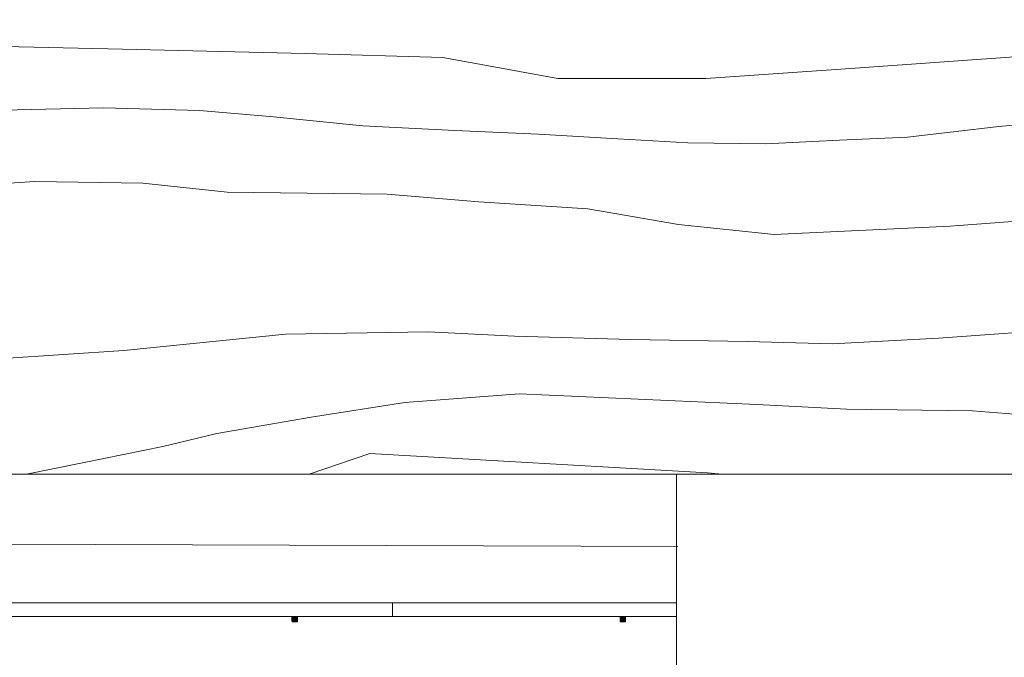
# Model space of a CAD drawing. Header units: metres. Extents: x -373759 to -373409, y 810976 to 811228.
# Tile 71 of 153: x -373613 to -373595, y 811125 to 811137. Entities that reach past the tile are written whole.
import ezdxf

# ---------------------------------------------------------------- set-up
doc = ezdxf.new("R2010")
doc.units = ezdxf.units.M
doc.header["$XCLIPFRAME"] = 2
for name, color, linetype, lineweight, true_color in [('A-DETL', 7, 'Continuous', 5, 0x00a600), ('BASE ALAMEDA JULIO MULLER 1_explodidoR01_dwg', 7, 'Continuous', 5, 0x767676), ('Curva_Intermediária', 7, 'Continuous', 9, 0x656565), ('Curva_Mestra', 7, 'Continuous', 40, 0xa55200)]:
    doc.layers.add(name, color=color, linetype=linetype, lineweight=lineweight, true_color=true_color)
for name, color, linetype, lineweight in [('A-FLOR', 7, 'Continuous', 5), ('I-WALL', 7, 'Continuous', 5), ('S-COLS', 7, 'Continuous', 5)]:
    doc.layers.add(name, color=color, linetype=linetype, lineweight=lineweight)
picture_1 = doc.add_image_def('image1.jpg', size_in_pixel=(999, 584))

# ---------------------------------------------------------------- blocks, each defined once
blk = doc.blocks.new('BASE ALAMEDA JULIO MULLER 1_explodidoR01_dwg-478056-PISTA INFERIOR PARTE 1')
at = {"layer": 'Curva_Intermediária', "color": 9, "lineweight": 5, "true_color": 0xc0c0c0, "flags": 128}
for points in [[(5988, 907606), (8621, 907054), (10965, 906670), (12893, 906214), (15517, 905710), (16853, 905302), (18637, 904838), (20309, 904310), (21581, 903830), (23108, 903230), (24701, 902686), (26157, 902206), (27525, 901726), (28741, 901310), (30101, 900902), (31421, 900598), (32628, 900310), (34292, 900046), (35197, 899878)], [(1272, 910375), (1905, 910216), (4660, 909934), (6821, 909406), (9893, 908638), (11581, 908254), (13533, 907606), (15893, 906814), (19260, 905774), (22453, 904790), (24853, 904030), (26773, 903086), (29373, 902350), (32052, 901790), (35165, 901142)], [(13618, 901294), (15621, 900926), (17780, 900470), (20709, 899950), (23229, 899278), (24725, 898774), (26757, 898134), (28789, 897518), (30277, 897054), (32172, 896622), (33589, 896326)], [(15455, 898776), (16525, 898694), (17988, 898582), (19005, 898542), (20741, 898358), (22461, 898150), (24525, 897734), (28645, 896358), (30204, 895830), (32405, 895174), (34412, 894430)], [(20422, 897368), (21596, 897430), (27437, 895406), (27686, 895308)]]:
    blk.add_lwpolyline(points, dxfattribs=at)
at = {"layer": 'Curva_Mestra', "color": 9, "lineweight": 5, "true_color": 0xc0c0c0, "flags": 128}
blk.add_lwpolyline([(34454, 898223), (32935, 898535), (29799, 899263), (28167, 899919), (26647, 900647), (24767, 901311), (23191, 901903), (20390, 902735), (18951, 903319), (17062, 903886), (15415, 904240), (13270, 904649), (11488, 904859), (8532, 905151), (3410, 905835)], dxfattribs=at)
blk = doc.blocks.new('_EST_ PILAR BALIZADOR - 150 x 150-V371-PISTA INFERIOR PARTE 1')
at = {"layer": 'S-COLS', "lineweight": 20, "true_color": 0x800000}
blk.add_hatch(color=16, dxfattribs=at).paths.add_polyline_path([(-50, -40), (-49, -45), (-40, -50), (45, -49), (50, -40), (49, 45), (40, 50), (-45, 49), (-50, 40)], flags=0)
at = {"layer": 'S-COLS', "color": 236, "lineweight": 20, "true_color": 0x800040}
for p, q in [((-50, 40), (-50, -40)), ((40, 50), (-40, 50)), ((50, -40), (50, 40)), ((-40, -50), (40, -50))]:
    blk.add_line(p, q, dxfattribs=at)
for centre, start, end in [((-40, 40), 90, 180), ((40, 40), 360, 90), ((-40, -40), 180, 270), ((40, -40), 270, 360)]:
    blk.add_arc(centre, 10, start, end, dxfattribs=at)
at = {"layer": 'S-COLS', "lineweight": 20}
for centre, start, end in [((-40, 40), 135, 180), ((40, 40), 45, 90), ((-40, -40), 225, 270), ((40, -40), 315, 0)]:
    blk.add_arc(centre, 10, start, end, dxfattribs=at)
blk = doc.blocks.new('_EST_ PILAR BALIZADOR - 150 x 150-V372-PISTA INFERIOR PARTE 1')
at = {"layer": 'S-COLS', "lineweight": 20, "true_color": 0x800000}
blk.add_hatch(color=16, dxfattribs=at).paths.add_polyline_path([(-50, -40), (-49, -45), (-40, -50), (45, -49), (50, -40), (49, 45), (40, 50), (-45, 49), (-50, 40), (-50, -15)], flags=0)
at = {"layer": 'S-COLS', "color": 236, "lineweight": 20, "true_color": 0x800040}
for p, q in [((-50, 40), (-50, -40)), ((40, 50), (-40, 50)), ((50, -40), (50, 40)), ((-40, -50), (40, -50))]:
    blk.add_line(p, q, dxfattribs=at)
for centre, start, end in [((-40, 40), 90, 180), ((40, 40), 360, 90), ((-40, -40), 180, 270), ((40, -40), 270, 360)]:
    blk.add_arc(centre, 10, start, end, dxfattribs=at)
at = {"layer": 'S-COLS', "lineweight": 20}
for centre, start, end in [((-40, 40), 135, 180), ((40, 40), 45, 90), ((-40, -40), 225, 270), ((40, -40), 315, 0)]:
    blk.add_arc(centre, 10, start, end, dxfattribs=at)

msp = doc.modelspace()

# ---------------------------------------------------------------- linework, layer by layer
at = {"layer": 'A-DETL', "color": 7}
msp.add_line((-373601.35, 811126.917), (-373622.401, 811126.984), dxfattribs=at)
at = {"layer": 'A-FLOR'}
for p, q in [((-373601.375, 811128.239), (-373648.898, 811128.239)), ((-373601.375, 811125.889), (-373601.375, 811128.239)), ((-373592.688, 811128.239), (-373601.375, 811128.239)), ((-373601.375, 811128.239), (-373601.375, 811122.651))]:
    msp.add_line(p, q, dxfattribs=at)
at = {"layer": 'I-WALL'}
for p, q in [((-373622.401, 811125.889), (-373601.375, 811125.889)), ((-373606.564, 811125.639), (-373606.564, 811125.889)), ((-373601.375, 811125.889), (-373601.375, 811125.639)), ((-373608.394, 811125.639), (-373614.914, 811125.639)), ((-373602.394, 811125.639), (-373608.314, 811125.639)), ((-373601.375, 811125.639), (-373602.314, 811125.639))]:
    msp.add_line(p, q, dxfattribs=at)

# ---------------------------------------------------------------- block references
at = {"layer": 'BASE ALAMEDA JULIO MULLER 1_explodidoR01_dwg', "color": 9, "true_color": 0xc0c0c0, "xscale": 0.0009999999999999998, "yscale": 0.0009999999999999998, "zscale": 0.0009999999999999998, "rotation": 15.8306522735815}
msp.add_blockref('BASE ALAMEDA JULIO MULLER 1_explodidoR01_dwg-478056-PISTA INFERIOR PARTE 1', (-373382.942, 810259.336), dxfattribs=at)
at = {"layer": 'S-COLS', "color": 236, "lineweight": 20, "true_color": 0x800040, "xscale": 0.0009999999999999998, "yscale": 0.0009999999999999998, "zscale": 0.0009999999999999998, "rotation": 89.99962764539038}
for name, p in [('_EST_ PILAR BALIZADOR - 150 x 150-V372-PISTA INFERIOR PARTE 1', (-373608.354, 811125.589)), ('_EST_ PILAR BALIZADOR - 150 x 150-V371-PISTA INFERIOR PARTE 1', (-373602.354, 811125.589))]:
    msp.add_blockref(name, p, dxfattribs=at)

# ---------------------------------------------------------------- pictures from other files: only their frames are drawn
image = msp.add_image(picture_1, insert=(-373760.797, 810990.663), size_in_units=(351.808, 205.662))
image.set_boundary_path([(4.5384, 95.013), (998.5, 423.353)])
image.dxf.flags = 15

doc.saveas('drawing.dxf')
